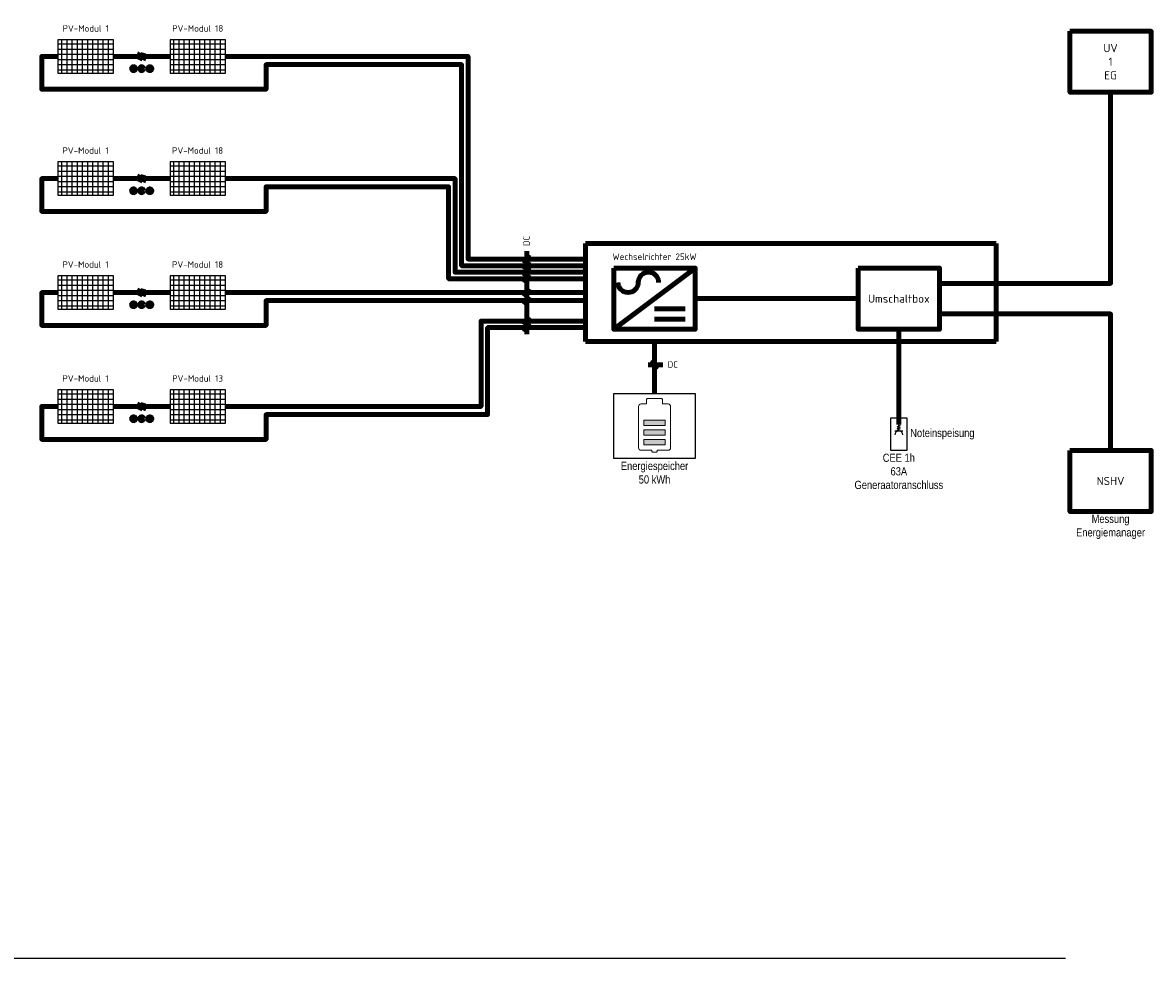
# Model space of a CAD drawing. Header units: millimetres. Extents: x -93000 to 141125, y 0 to 39239.
# Tile 8 of 9: x 41221 to 58578, y 0 to 14369. Entities that reach past the tile are written whole.
import ezdxf

# ---------------------------------------------------------------- set-up
doc = ezdxf.new("R2010")
doc.units = ezdxf.units.MM
doc.set_wipeout_variables(frame=1)
doc.linetypes.add('ACAD_ISO04W100', pattern=[30, 24, -3, 0, -3])
doc.linetypes.add('GESTRICHELT2', pattern=[0.375, 0.25, -0.125])
doc.layers.get('0').update_dxf_attribs({"lineweight": 18})
doc.layers.get('Defpoints').update_dxf_attribs({"color": 6})
for name, color, linetype in [('A_Etagen', 95, 'ACAD_ISO04W100'), ('E_Abdeckung', 255, 'Continuous'), ('E_IT-TK', 173, 'Continuous'), ('E_Leitung_DC-Kabel_6mm2', 1, 'Continuous'), ('E_Leitung_Wechselspannung', 5, 'Continuous'), ('E_N_PV-Anlage', 6, 'Continuous'), ('E_Starkstrom_Schwachstrom', 1, 'Continuous'), ('E_Text', 7, 'Continuous'), ('E_UV', 7, 'Continuous')]:
    doc.layers.add(name, color=color, linetype=linetype)
doc.styles.get("Standard").update_dxf_attribs({"font": 'isocpeur.ttf'})

# ---------------------------------------------------------------- blocks, each defined once
blk = doc.blocks.new('*U106')
blk.add_wipeout([(-75, -200), (-75, -125), (-38, -125), (-38, -38), (38, -38), (38, -125), (75, -125), (75, -200), (50, -200), (0, -150), (-50, -200)]).dxf.layer = 'E_Abdeckung'
for p, q in [((-62, -138), (62, -138)), ((-25, -75), (25, -50)), ((-25, -100), (25, -75)), ((-25, -125), (25, -100)), ((0, -138), (0, -44))]:
    blk.add_line(p, q)
blk.add_arc((0, -200), 62.5, 0, 180)
at = {"layer": 'Defpoints'}
for p, q in [((-14, -14), (0, 0)), ((0, -31), (0, 0)), ((0, 0), (14, -14))]:
    blk.add_line(p, q, dxfattribs=at)
blk = doc.blocks.new('Solarneu')
at = {"layer": 'E_N_PV-Anlage', "color": 3}
for p, q in [((0, 0), (1020, 0)), ((0, -1700), (0, 0)), ((1020, 0), (1020, -1700)), ((1020, -1700), (0, -1700))]:
    blk.add_line(p, q, dxfattribs=at)
at = {"layer": 'E_N_PV-Anlage'}
for p, q in [((0, -109), (1020, -109)), ((0, -268), (1020, -268)), ((124, 0), (124, -1700)), ((283, 0), (283, -1700)), ((442, 0), (442, -1700)), ((600, 0), (600, -1700)), ((759, 0), (759, -1700)), ((918, 0), (918, -1700)), ((0, -426), (1020, -426)), ((0, -585), (1020, -585)), ((0, -744), (1020, -744)), ((0, -903), (1020, -903)), ((0, -1061), (1020, -1061)), ((0, -1220), (1020, -1220)), ((0, -1379), (1020, -1379)), ((0, -1538), (1020, -1538)), ((0, -1696), (1020, -1696))]:
    blk.add_line(p, q, dxfattribs=at)

msp = doc.modelspace()

# ---------------------------------------------------------------- hatches: boundary and pattern name
h = msp.add_hatch(color=1)
h.dxf.hatch_style = 1
h.paths.add_polyline_path([(50757, 8267), (50757, 8185), (51085, 8185), (51085, 8267)])
h.paths.add_polyline_path([(50757, 8116), (50757, 8034), (51085, 8034), (51085, 8116)])
h.paths.add_polyline_path([(51085, 7884), (51085, 7966), (50757, 7966), (50757, 7884)])
at = {"layer": 'E_Starkstrom_Schwachstrom', "lineweight": 100}
h = msp.add_hatch(color=256, dxfattribs=at)
h.dxf.hatch_style = 1
h.paths.add_polyline_path([(42955, 13662, -1), (42893, 13662, -1)])
h.paths.add_polyline_path([(43080, 13662, -1), (43018, 13662, -1)])
h.paths.add_polyline_path([(43205, 13662, -1), (43143, 13662, -1)])
h = msp.add_hatch(color=256, dxfattribs=at)
h.dxf.hatch_style = 1
h.paths.add_polyline_path([(42955, 11787, -1), (42893, 11787, -1)])
h.paths.add_polyline_path([(43080, 11787, -1), (43018, 11787, -1)])
h.paths.add_polyline_path([(43205, 11787, -1), (43143, 11787, -1)])
h = msp.add_hatch(color=256, dxfattribs=at)
h.dxf.hatch_style = 1
h.paths.add_polyline_path([(42955, 10037, -1), (42893, 10037, -1)])
h.paths.add_polyline_path([(43080, 10037, -1), (43018, 10037, -1)])
h.paths.add_polyline_path([(43205, 10037, -1), (43143, 10037, -1)])
h = msp.add_hatch(color=256, dxfattribs=at)
h.dxf.hatch_style = 1
h.paths.add_polyline_path([(42955, 8287, -1), (42893, 8287, -1)])
h.paths.add_polyline_path([(43080, 8287, -1), (43018, 8287, -1)])
h.paths.add_polyline_path([(43205, 8287, -1), (43143, 8287, -1)])

# ---------------------------------------------------------------- linework, layer by layer
at = {"color": 1}
for p, q in [((50880, 7802), (50880, 7785)), ((50891, 7775), (50951, 7775)), ((50962, 7785), (50962, 7802))]:
    msp.add_line(p, q, dxfattribs=at)
for points in [[(50798, 8513), (50714, 8513, 0.414214), (50675, 8475), (50675, 7840, 0.414214), (50714, 7802), (50880, 7802)], [(51044, 8513), (51044, 8579, 0.414214), (51028, 8595), (50815, 8595, 0.414214), (50798, 8579), (50798, 8513)], [(50962, 7802), (51129, 7802, 0.414214), (51168, 7840), (51168, 8475, 0.414214), (51129, 8513), (51044, 8513)]]:
    msp.add_lwpolyline(points, format="xyb", dxfattribs=at)
for points in [[(50757, 8185), (51085, 8185), (51085, 8267), (50757, 8267)], [(50757, 8034), (51085, 8034), (51085, 8116), (50757, 8116)], [(50757, 7884), (51085, 7884), (51085, 7966), (50757, 7966)]]:
    msp.add_lwpolyline(points, close=True, dxfattribs=at)
for centre, start, end in [((50891, 7785), 180, 270), ((50951, 7785), 270, 0)]:
    msp.add_arc(centre, 10.9, start, end, dxfattribs=at)
at = {"layer": 'A_Etagen', "ltscale": 1000}
msp.add_lwpolyline([(57229, 0), (0, 0)], dxfattribs=at)
at = {"layer": 'E_IT-TK', "linetype": 'GESTRICHELT2', "lineweight": 100, "ltscale": 50000}
msp.add_lwpolyline([(49859, 10975), (56163, 10975), (56163, 9475), (49859, 9475)], close=True, dxfattribs=at)
at = {"layer": 'E_Leitung_DC-Kabel_6mm2', "lineweight": 100}
for points in [[(49859, 10637), (47959, 10637), (47959, 13725), (44959, 13725), (44959, 13345), (41514, 13345), (41514, 13850), (41764, 13850)], [(42614, 13850), (43021, 13850)], [(43076, 13850), (43484, 13850)], [(49859, 10737), (48059, 10737), (48059, 13850), (44334, 13850)], [(49859, 10437), (47759, 10437), (47759, 11850), (44959, 11850), (44959, 11470), (41514, 11470), (41514, 11975), (41764, 11975)], [(42614, 11975), (43021, 11975)], [(43076, 11975), (43484, 11975)], [(45334, 11975), (44334, 11975)], [(49859, 10537), (47859, 10537), (47859, 11975), (44334, 11975)], [(49859, 10100), (44959, 10100), (44959, 9720), (41514, 9720), (41514, 10225), (41764, 10225)], [(42614, 10225), (43021, 10225)], [(43076, 10225), (43484, 10225)], [(49859, 10225), (44334, 10225)], [(49859, 9787), (48259, 9787), (48259, 8475), (44334, 8475)], [(49859, 9687), (48359, 9687), (48359, 8350), (44959, 8350), (44959, 7970), (41514, 7970), (41514, 8475), (41764, 8475)], [(42614, 8475), (43021, 8475)], [(43076, 8475), (43484, 8475)]]:
    msp.add_lwpolyline(points, dxfattribs=at)
for points in [[(43023, 13907), (43015, 13868), (43027, 13832), (43016, 13793)], [(43078, 13907), (43071, 13868), (43082, 13832), (43071, 13793)], [(43023, 12032), (43015, 11993), (43027, 11957), (43016, 11918)], [(43078, 12032), (43071, 11993), (43082, 11957), (43071, 11918)], [(43023, 10282), (43015, 10243), (43027, 10207), (43016, 10168)], [(43078, 10282), (43071, 10243), (43082, 10207), (43071, 10168)], [(43023, 8532), (43015, 8493), (43027, 8457), (43016, 8418)], [(43078, 8532), (43071, 8493), (43082, 8457), (43071, 8418)]]:
    msp.add_spline(points, degree=3, dxfattribs=at)
at = {"layer": 'E_Leitung_Wechselspannung', "lineweight": 100}
msp.add_line((51546, 10131), (54046, 10131), dxfattribs=at)
for points in [[(57921, 13300), (57921, 10365), (55296, 10365)], [(57921, 7800), (57921, 9896), (55296, 9896)]]:
    msp.add_lwpolyline(points, dxfattribs=at)
at = {"layer": 'E_Starkstrom_Schwachstrom', "lineweight": 100}
for points in [[(57296, 14237), (58546, 14237), (58546, 13300), (57296, 13300)], [(50296, 10600), (51546, 10600), (51546, 9662), (50296, 9662)], [(54046, 10600), (55296, 10600), (55296, 9662), (54046, 9662)], [(57296, 7800), (58546, 7800), (58546, 6862), (57296, 6862)]]:
    msp.add_lwpolyline(points, close=True, dxfattribs=at)
for points in [[(50296, 9662), (51546, 10600)], [(50921, 9975), (51390, 9975)], [(50921, 9818), (51390, 9818)], [(50921, 9475), (50921, 8675)]]:
    msp.add_lwpolyline(points, dxfattribs=at)
at = {"layer": 'E_Starkstrom_Schwachstrom'}
msp.add_lwpolyline([(51546, 8675), (51546, 7675), (50296, 7675), (50296, 8675)], close=True, dxfattribs=at)
at = {"layer": 'E_Starkstrom_Schwachstrom', "lineweight": 100}
for centre in [(42924, 13662), (43049, 13662), (43174, 13662), (42924, 11787), (43049, 11787), (43174, 11787), (42924, 10037), (43049, 10037), (43174, 10037), (42924, 8287), (43049, 8287), (43174, 8287)]:
    msp.add_circle(centre, 31.2, dxfattribs=at)
for centre, start, end in [((50828, 10381), 0, 180), ((50515, 10381), 180, 0)]:
    msp.add_arc(centre, 156, start, end, dxfattribs=at)
at = {"layer": 'E_Text', "lineweight": 100}
for p, q in [((48921, 10672), (48996, 10802)), ((48921, 10572), (48996, 10702)), ((48921, 10472), (48996, 10602)), ((48921, 10372), (48996, 10502)), ((48921, 10160), (48996, 10289)), ((48921, 10035), (48996, 10164)), ((48921, 9722), (48996, 9852)), ((48921, 9622), (48996, 9752)), ((50856, 9154), (50986, 9079))]:
    msp.add_line(p, q, dxfattribs=at)
for points in [[(48959, 9587), (48959, 10862)], [(50821, 9116), (51046, 9116)]]:
    msp.add_lwpolyline(points, dxfattribs=at)

# ---------------------------------------------------------------- block references
at = {"layer": 'E_N_PV-Anlage', "xscale": -0.5, "yscale": 0.5, "zscale": 0.5, "rotation": 90}
for p in [(41764, 14105), (43484, 14105), (41764, 12230), (43484, 12230), (41764, 10480), (43484, 10480), (41764, 8730), (43484, 8730)]:
    msp.add_blockref('Solarneu', p, dxfattribs=at)
at = {"layer": 'E_Starkstrom_Schwachstrom'}
msp.add_blockref('*U106', (54671, 8237), dxfattribs=at)

# ---------------------------------------------------------------- texts
at = {"color": 7, "char_height": 125, "width": 787.45}
for s, insert, attachment_point in [('\\pxql;{\\fArial Narrow|b0|i0|c0|p34;Noteinspeisung }', (54846, 8050), 4), ('{\\fArial Narrow|b0|i0|c0|p34;CEE 1h\\P63A\\PGeneraatoranschluss}', (54671, 7750), 2), ('{\\fArial Narrow|b0|i0|c0|p34;Energiespeicher\\P50 kWh}', (50921, 7625), 2), ('{\\fArial Narrow|b0|i0|c0|p34;Messung Energiemanager}', (57921, 6812), 2)]:
    msp.add_mtext(s, dxfattribs=dict(at, insert=insert, attachment_point=attachment_point))
at = {"layer": 'E_Starkstrom_Schwachstrom', "lineweight": 100, "char_height": 125, "width": 330.7, "attachment_point": 5}
for s, insert in [('UV 1^JEG', (57921, 13769)), ('NSHV', (57921, 7331))]:
    msp.add_mtext(s, dxfattribs=dict(at, insert=insert))
at = {"layer": 'E_Starkstrom_Schwachstrom', "lineweight": 100}
for s, insert, char_height, attachment_point in [('Wechselrichter 25kW', (50921, 10725), 100, 8), ('Umschaltbox', (54671, 10131), 125, 5)]:
    msp.add_mtext(s, dxfattribs=dict(at, insert=insert, char_height=char_height, attachment_point=attachment_point))
at = {"layer": 'E_Text', "char_height": 100, "attachment_point": 8}
for s, insert in [('PV-Modul 1', (42189, 14230)), ('PV-Modul 18', (43909, 14230)), ('PV-Modul 1', (42187, 12355)), ('PV-Modul 18', (43907, 12355)), ('PV-Modul 1', (42187, 10605)), ('PV-Modul 18', (43907, 10605)), ('PV-Modul 1', (42187, 8855)), ('PV-Modul 13', (43907, 8855))]:
    msp.add_mtext(s, dxfattribs=dict(at, insert=insert))
at = {"layer": 'E_Text', "lineweight": 100, "insert": (48955, 10937), "char_height": 100, "attachment_point": 4, "rotation": 90}
msp.add_mtext('DC', dxfattribs=at)
at = {"layer": 'E_Text', "lineweight": 100, "insert": (51122, 9120), "char_height": 100, "attachment_point": 4}
msp.add_mtext('DC', dxfattribs=at)

# ---------------------------------------------------------------- next in the draw order: linework, layer by layer
at = {"layer": 'E_Leitung_Wechselspannung', "lineweight": 100}
msp.add_line((54671, 8199), (54671, 9662), dxfattribs=at)
at = {"layer": 'E_UV', "color": 1}
msp.add_lwpolyline([(54546, 8300), (54796, 8300), (54796, 7800), (54546, 7800)], close=True, dxfattribs=at)

doc.saveas('drawing.dxf')
